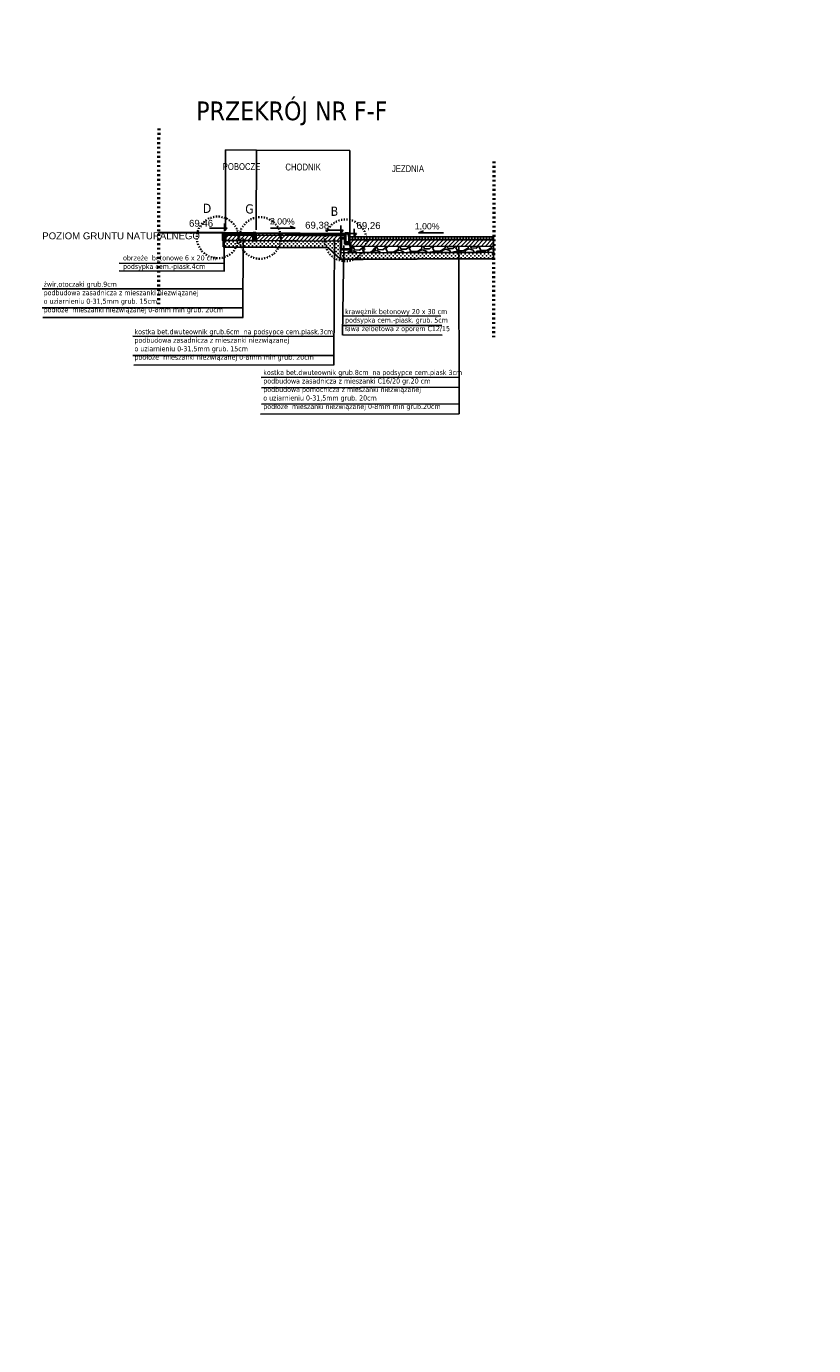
# Model space of a CAD drawing. Extents: x 8014 to 6635291, y -5609 to 5765892.
# Tile 149 of 158: x 6607326 to 6609898, y 5731647 to 5735956. Entities that reach past the tile are written whole.
import ezdxf
from ezdxf.enums import TextEntityAlignment as Align

# ---------------------------------------------------------------- set-up
doc = ezdxf.new("R2010")
doc.units = 0
doc.header["$PDSIZE"] = 0.75
doc.linetypes.add('ACAD_ISO03W100', pattern=[30, 12, -18])
doc.layers.get('0').update_dxf_attribs({"linetype": 'CONTINUOUS'})
doc.layers.get('Defpoints').update_dxf_attribs({"linetype": 'CONTINUOUS'})
doc.layers.add('1', color=7, linetype='CONTINUOUS')
doc.layers.add('a_zieleń', color=80, linetype='CONTINUOUS')
doc.layers.add('LSEC_____233', color=7, linetype='CONTINUOUS', lineweight=5)
doc.styles.add('Arial', font='arial.ttf')
doc.styles.add('Style-SWISSLT_1250', font='SWISSLT_1250.shx')
doc.dimstyles.new('KKK', dxfattribs={"dimscale": 0.5, "dimtxt": 0.4, "dimasz": 0.3, "dimexe": 0.1, "dimexo": 0.1, "dimgap": 0.1, "dimtad": 1, "dimtoh": 1, "dimtxsty": 'Standard', "dimblk": 'ARCHTICK', "dimcen": 2.5, "dimadec": 0, "dimazin": 0, "dimtfac": 1, "dimtix": 1, "dimtmove": 0, "dimatfit": 0, "dimldrblk": 'OBLIQUE', "dimfxl": 1, "dimarcsym": 0})

# ---------------------------------------------------------------- blocks, each defined once
blk = doc.blocks.new('_ArchTick')
at = {"color": 0, "linetype": 'ByBlock', "const_width": 0.15}
blk.add_lwpolyline([(-0.5, -0.5), (0.5, 0.5)], dxfattribs=at)
blk = doc.blocks.new('*D811')
at = {"color": 0, "lineweight": -2}
for p, q in [((6608076.3, 5735291.8), (6608077.2, 5735552.2)), ((6608383, 5735551.2), (6608077.2, 5735552.1)), ((6608382.1, 5735271.2), (6608383, 5735551.2))]:
    blk.add_line(p, q, dxfattribs=at)
at = {"layer": 'Defpoints', "color": 0, "linetype": 'ByBlock'}
for p in [(6608077.2, 5735552.1), (6608076.3, 5735291.8), (6608382.1, 5735271.2)]:
    blk.add_point(p, dxfattribs=at)
at = {"color": 0, "linetype": 'ByBlock', "lineweight": -2, "xscale": 0.15, "yscale": 0.15, "zscale": 0.15}
for p, rotation in [((6608077.2, 5735552.1), 179.8192895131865), ((6608383, 5735551.2), 359.8192895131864)]:
    blk.add_blockref('_ArchTick', p, dxfattribs=dict(at, rotation=rotation))
at = {"color": 0, "linetype": 'ByBlock', "lineweight": 9, "insert": (6608224.5, 5735551.8), "char_height": 0.2, "attachment_point": 5, "rotation": 359.8193}
blk.add_mtext('3,10', dxfattribs=at)
blk = doc.blocks.new('_Oblique')
at = {"color": 0, "linetype": 'ByBlock', "lineweight": -2}
blk.add_line((-0.5, -0.5), (0.5, 0.5), dxfattribs=at)
blk = doc.blocks.new('*D812')
at = {"color": 0, "lineweight": -2}
for p, q in [((6607976, 5735291.9), (6607976.8, 5735552.7)), ((6608077.2, 5735552.4), (6607976.8, 5735552.7)), ((6608076.3, 5735291.8), (6608077.2, 5735552.4))]:
    blk.add_line(p, q, dxfattribs=at)
at = {"layer": 'Defpoints', "color": 0, "linetype": 'ByBlock'}
for p in [(6607976.8, 5735552.7), (6607976, 5735291.9), (6608076.3, 5735291.8)]:
    blk.add_point(p, dxfattribs=at)
at = {"color": 0, "linetype": 'ByBlock', "lineweight": -2, "xscale": 0.15, "yscale": 0.15, "zscale": 0.15}
for p, rotation in [((6607976.8, 5735552.7), 179.819289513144), ((6608077.2, 5735552.4), 359.819289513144)]:
    blk.add_blockref('_ArchTick', p, dxfattribs=dict(at, rotation=rotation))
at = {"color": 0, "linetype": 'ByBlock', "lineweight": 9, "insert": (6608032.8, 5735552.7), "char_height": 0.2, "attachment_point": 5, "rotation": 359.8193}
blk.add_mtext('1,00', dxfattribs=at)
blk = doc.blocks.new('*U732')
at = {"layer": 'LSEC_____233', "color": 7, "linetype": 'Continuous', "lineweight": -3}
for p, q in [((0.238, -0.019), (0.142, 0.019)), ((-0.238, -0.019), (0.238, -0.019))]:
    blk.add_line(p, q, dxfattribs=at)
blk = doc.blocks.new('*U733')
at = {"layer": 'LSEC_____233', "color": 7, "linetype": 'Continuous', "lineweight": -3}
for p, q in [((0.238, -0.019), (0.142, 0.019)), ((-0.238, -0.019), (0.238, -0.019))]:
    blk.add_line(p, q, dxfattribs=at)

msp = doc.modelspace()

# ---------------------------------------------------------------- hatches: boundary and pattern name
at = {"lineweight": -3}
h = msp.add_hatch(dxfattribs=at)
h.set_pattern_fill('ANSI31', color=256, scale=3, angle=1)
h.set_pattern_definition([(46, (6622183.006, 5748480.933), (-6.8517116, 6.616621), [])])
h.paths.add_polyline_path([(6608352.721, 5735272.085), (6608073.768, 5735273.974), (6608074.385, 5735256.772), (6608352.772, 5735255.269)])
h.paths.add_polyline_path([(6608067.907, 5735274.226), (6607974.841, 5735274.191), (6607974.244, 5735257.385), (6608067.768, 5735256.872)])
h.paths.add_polyline_path([(6608852.78, 5735240.679), (6608852.389, 5735246.157), (6608852.435, 5735258.765), (6608381.174, 5735257.87), (6608382.185, 5735250.47), (6608385.365, 5735237.588), (6608852.102, 5735238.54)])
h = msp.add_hatch(dxfattribs=at)
h.set_pattern_fill('HONEY', color=256, angle=1)
h.set_pattern_definition([(1, (6622183.0055, 5748480.9332), (4.71378698, 2.83232895), [3.175, -6.35]), (121, (6622183.0055, 5748480.9332), (-4.8097623, 2.6660948), [3.175, -6.35]), (61, (6622183.0055, 5748480.9332), (-0.09597533, 5.49842374), [-6.35, 3.175])])
h.paths.add_polyline_path([(6608067.731, 5735281.796), (6607975.093, 5735281.958), (6607974.883, 5735274.291), (6608067.466, 5735274.47)])
h = msp.add_hatch(dxfattribs=at)
h.set_pattern_fill('ANSI31', color=256, scale=4, angle=45, style=0)
h.set_pattern_definition([(90, (6615388.258, 5741680.081), (-12.7, 0), [])])
h.paths.add_polyline_path([(6608367.612, 5735279.721), (6608073.91, 5735281.731), (6608073.961, 5735276.024), (6608367.609, 5735274.355)])
h = msp.add_hatch(dxfattribs=at)
h.set_pattern_fill('GRAVEL', color=256, scale=3, angle=47.97161, style=0)
h.set_pattern_definition([(275.9844, (6609498.2746, 5735237.742), (101.294838, -911.96116), [10.2516, -1014.9145]), (232.94135, (6609499.3435, 5735227.5463), (555.587293, 730.2441784), [17.5921, -1741.6215]), (180.48206, (6609488.742, 5735213.5074), (1132.784057, 4.849787), [12.4044, -1228.0417]), (315.2453, (6609482.9963, 5735178.6786), (-1081.0314795, 1076.918465), [16.0201, -1585.9931]), (340.80526, (6609494.3726, 5735167.3992), (-934.307396, 329.177839), [15.709, -1555.1942]), (45.2453, (6609509.2083, 5735162.2344), (-1076.918465, -1081.0314795), [16.0201, -1585.9931]), (85.66585, (6609520.4877, 5735173.6107), (-97.181823, -1245.9887854), [21.1858, -2097.3935]), (120.22694, (6609522.0888, 5735194.736), (-888.1413777, 1518.5642605), [20.0016, -1980.1577]), (169.40118, (6609512.0194, 5735212.018), (-1143.957175, 210.3865515), [16.0744, -1591.3664]), (223.20797, (6609496.219, 5735214.9747), (617.77622, 571.610201), [18.3514, -899.218]), (270.36905, (6609482.8434, 5735202.4104), (10.436346, -1240.402226), [23.7323, -2349.5032]), (186.7857, (6609534.068, 5735234.205), (-696.72482, -90.12172), [8.1001, -801.917]), (219.44084, (6609526.0245, 5735233.2477), (776.410194, 633.799125), [15.4105, -1525.6392]), (272.9716, (6609514.123, 5735223.46), (56.6024, -51.0158), [10.7763, -96.9868]), (251.1702, (6609503.76, 5735225.617), (141.8743, 385.04343), [5.8032, -574.5187]), (339.773, (6609501.887, 5735220.125), (-220.8229, 96.44505), [8.207, -402.1426]), (78.9354, (6609509.588, 5735217.287), (39.84269, 271.8387), [13.3296, -430.989]), (209.5367, (6609512.146, 5735230.37), (158.63397, 62.18892), [9.6386, -231.327]), (64.36115, (6609472.2977, 5735187.2954), (340.350958, 719.071057), [13.5026, -1336.7648]), (118.3178, (6609478.1403, 5735199.4686), (418.562786, -787.583312), [11.328, -1121.4665]), (341.1702, (6609500.825, 5735240.572), (-385.04343, 141.8743), [11.6064, -568.7155]), (31.58207, (6609511.8107, 5735236.826), (-679.965143, -412.976227), [13.5026, -1336.7648]), (27.41556, (6609507.391, 5735155.666), (-368.283754, -180.98021), [13.021, -638.032]), (342.74675, (6609518.95, 5735161.661), (-877.705032, 278.162034), [10.9102, -1080.1078]), (114.773, (6609557.938, 5735190.122), (-180.98021, 368.283754), [11.6064, -568.7155]), (65.32563, (6609553.0746, 5735200.6608), (-436.796009, -939.893955), [12.7735, -1264.5713]), (117.41556, (6609532.94, 5735162.387), (180.98021, -368.283754), [6.5105, -644.5426]), (149.2815, (6609554.877, 5735186.726), (-277.42526, 147.46086), [3.8854, -384.6598]), (213.9354, (6609551.537, 5735188.711), (209.64978, 118.79129), [15.709, -298.4716]), (233.98062, (6609538.5035, 5735179.9414), (453.555686, 617.039447), [14.558, -1441.241]), (351.6617, (6609514.682, 5735212.696), (-164.22053, 45.42925), [10.9897, -263.7533]), (41.12884, (6609525.5555, 5735211.102), (980.473414, 860.208582), [19.1867, -1899.4803]), (108.917, (6609540.0075, 5735223.722), (192.15333, -583.520092), [7.8452, -776.6818]), (137.9716, (6609537.464, 5735231.14), (-107.618, -5.5866), [4.572, -71.628]), (168.22805, (6609535.785, 5735180.34), (600.27977, -130.701178), [10.586, -1048.0182]), (95.9844, (6609525.4217, 5735182.4995), (-101.294838, 911.96116), [20.5033, -1004.6629]), (47.9716, (6609523.284, 5735202.89), (-5.5866, 107.618), [19.812, -56.388]), (13.27646, (6609536.548, 5735217.6077), (906.3746, 208.913008), [12.0483, -1192.7795]), (302.0262, (6609548.274, 5735220.375), (175.39365, -260.665584), [11.095, -543.6495]), (255.61759, (6609554.158, 5735210.9683), (-403.2766535, -1585.602971), [18.0644, -1788.374]), (223.39769, (6609549.671, 5735193.47), (-719.80783, -684.81493), [19.1109, -1891.9754])])
h.paths.add_polyline_path([(6607968.6, 5735261.035), (6607974.934, 5735260.982), (6607974.995, 5735256.73), (6607968.616, 5735256.682)])
h = msp.add_hatch(dxfattribs=at)
h.set_pattern_fill('CROSS', color=256)
h.set_pattern_definition([(0, (6618547.122, 5742574.085), (6.35, 6.35), [3.175, -9.525]), (90, (6618548.709, 5742572.497), (-6.35, 6.35), [3.175, -9.525])])
h.paths.add_polyline_path([(6608352.438, 5735217.763), (6608352.98, 5735228.851), (6608352.438, 5735254.41), (6607969.063, 5735257.304), (6607969.035, 5735236.624), (6608293.617, 5735234.571), (6608311.221, 5735234.46), (6608352.479, 5735195.964)])
h = msp.add_hatch(dxfattribs=at)
h.set_pattern_fill('GRAVEL', color=256, scale=3, angle=47.97161, style=0)
h.set_pattern_definition([(275.9844, (6609597.356, 5735237.9834), (101.294838, -911.96116), [10.2516, -1014.9145]), (232.94135, (6609598.4247, 5735227.7876), (555.587293, 730.2441784), [17.5921, -1741.6215]), (180.48206, (6609587.823, 5735213.7487), (1132.784057, 4.849787), [12.4044, -1228.0417]), (315.2453, (6609582.0776, 5735178.92), (-1081.0314795, 1076.918465), [16.0201, -1585.9931]), (340.80526, (6609593.454, 5735167.6405), (-934.307396, 329.177839), [15.709, -1555.1942]), (45.2453, (6609608.2896, 5735162.4757), (-1076.918465, -1081.0314795), [16.0201, -1585.9931]), (85.66585, (6609619.569, 5735173.852), (-97.181823, -1245.9887854), [21.1858, -2097.3935]), (120.22694, (6609621.17, 5735194.9773), (-888.1413777, 1518.5642605), [20.0016, -1980.1577]), (169.40118, (6609611.1007, 5735212.2594), (-1143.957175, 210.3865515), [16.0744, -1591.3664]), (223.20797, (6609595.3006, 5735215.216), (617.77622, 571.610201), [18.3514, -899.218]), (270.36905, (6609581.9247, 5735202.6517), (10.436346, -1240.402226), [23.7323, -2349.5032]), (186.7857, (6609633.149, 5735234.446), (-696.72482, -90.12172), [8.1001, -801.917]), (219.44084, (6609625.106, 5735233.489), (776.410194, 633.799125), [15.4105, -1525.6392]), (272.9716, (6609613.205, 5735223.7), (56.6024, -51.0158), [10.7763, -96.9868]), (251.1702, (6609602.841, 5735225.859), (141.8743, 385.04343), [5.8032, -574.5187]), (339.773, (6609600.968, 5735220.366), (-220.8229, 96.44505), [8.207, -402.1426]), (78.9354, (6609608.669, 5735217.529), (39.84269, 271.8387), [13.3296, -430.989]), (209.5367, (6609611.227, 5735230.61), (158.63397, 62.18892), [9.6386, -231.327]), (64.36115, (6609571.379, 5735187.5367), (340.350958, 719.071057), [13.5026, -1336.7648]), (118.3178, (6609577.2216, 5735199.71), (418.562786, -787.583312), [11.328, -1121.4665]), (341.1702, (6609599.907, 5735240.814), (-385.04343, 141.8743), [11.6064, -568.7155]), (31.58207, (6609610.892, 5735237.0674), (-679.965143, -412.976227), [13.5026, -1336.7648]), (27.41556, (6609606.4725, 5735155.907), (-368.283754, -180.98021), [13.021, -638.032]), (342.74675, (6609618.031, 5735161.9023), (-877.705032, 278.162034), [10.9102, -1080.1078]), (114.773, (6609657.019, 5735190.364), (-180.98021, 368.283754), [11.6064, -568.7155]), (65.32563, (6609652.156, 5735200.902), (-436.796009, -939.893955), [12.7735, -1264.5713]), (117.41556, (6609632.0215, 5735162.629), (180.98021, -368.283754), [6.5105, -644.5426]), (149.2815, (6609653.958, 5735186.968), (-277.42526, 147.46086), [3.8854, -384.6598]), (213.9354, (6609650.618, 5735188.952), (209.64978, 118.79129), [15.709, -298.4716]), (233.98062, (6609637.5847, 5735180.1827), (453.555686, 617.039447), [14.558, -1441.241]), (351.6617, (6609613.763, 5735212.937), (-164.22053, 45.42925), [10.9897, -263.7533]), (41.12884, (6609624.6368, 5735211.3434), (980.473414, 860.208582), [19.1867, -1899.4803]), (108.917, (6609639.089, 5735223.9636), (192.15333, -583.520092), [7.8452, -776.6818]), (137.9716, (6609636.545, 5735231.385), (-107.618, -5.5866), [4.572, -71.628]), (168.22805, (6609634.8663, 5735180.581), (600.27977, -130.701178), [10.586, -1048.0182]), (95.9844, (6609624.503, 5735182.741), (-101.294838, 911.96116), [20.5033, -1004.6629]), (47.9716, (6609622.365, 5735203.13), (-5.5866, 107.618), [19.812, -56.388]), (13.27646, (6609635.6294, 5735217.849), (906.3746, 208.913008), [12.0483, -1192.7795]), (302.0262, (6609647.356, 5735220.616), (175.39365, -260.665584), [11.095, -543.6495]), (255.61759, (6609653.2394, 5735211.2096), (-403.2766535, -1585.602971), [18.0644, -1788.374]), (223.39769, (6609648.7523, 5735193.7114), (-719.80783, -684.81493), [19.1109, -1891.9754])])
h.paths.add_polyline_path([(6608067.681, 5735261.276), (6608074.016, 5735261.224), (6608074.076, 5735256.971), (6608067.698, 5735256.923)])
h = msp.add_hatch(dxfattribs=at)
h.set_pattern_fill('ANSI31', color=256, scale=100, angle=1)
h.set_pattern_definition([(46, (6615512.84, 5741617.84), (-228.39, 220.554), [])])
h.paths.add_polyline_path([(6608852.526, 5735221.097), (6608852.102, 5735238.54), (6608385.365, 5735237.588), (6608385.606, 5735228.761), (6608352.943, 5735228.755), (6608352.841, 5735216.477), (6608852.967, 5735218.656)])
h = msp.add_hatch(dxfattribs=at)
h.set_pattern_fill('GRAVEL', color=256, scale=3, angle=1)
h.set_pattern_definition([(229.012787, (6622236.5313, 5748558.079), (-597.5382947, -696.3345363), [10.25164, -1014.9145]), (185.969741, (6622229.8073, 5748550.3405), (912.93085864, 92.14687915), [17.59214, -1741.62147]), (133.510447, (6622212.3106, 5748548.511), (776.5125511, -824.7736041), [12.40445, -1228.04168]), (268.27369, (6622182.9296, 5748528.945), (49.5909271, 1525.0977608), [16.02014, -1585.99312]), (293.833654, (6622182.447, 5748512.9323), (-396.9004523, 907.6113656), [15.709, -1555.19423]), (358.27369, (6622188.7947, 5748498.563), (-1525.0977608, 49.5909271), [16.02014, -1585.99312]), (38.69424, (6622204.8076, 5748498.0803), (-977.15039307, -779.1722976), [21.1858, -2097.39346]), (73.255328, (6622221.343, 5748511.325), (504.0615466, 1685.4537897), [20.00159, -1980.1577]), (122.429566, (6622227.1056, 5748530.4784), (-626.7955089, 979.8101398), [16.0744, -1591.36637]), (176.23636, (6622218.4855, 5748544.046), (839.4022114, -61.5597874), [18.3514, -899.2181]), (223.397438, (6622200.1737, 5748545.2506), (-899.63212535, -854.03081856), [23.73234, -2349.50318]), (139.814075, (6622258.3694, 5748529.5), (-541.2980008, 447.8212527), [8.10014, -801.91697]), (172.469234, (6622252.1813, 5748534.7266), (993.1088736, -135.08843475), [15.41046, -1525.63917]), (226, (6622236.904, 5748536.746), (1.32987, -76.1884), [10.77628, -96.9868]), (204.19859, (6622231.411, 5748545.796), (378.282225, 159.0261556), [5.80324, -574.51867]), (292.80141, (6622226.118, 5748543.417), (-80.178014, 227.23531), [8.20697, -402.1426]), (31.96376, (6622229.298, 5748535.851), (225.905436, 156.366409), [13.3296, -430.98894]), (162.56505, (6622240.607, 5748542.908), (153.706662, -73.528648), [9.6386, -231.32694]), (17.38954, (6622181.9283, 5748542.6458), (757.8943236, 241.8639168), [13.50264, -1336.7648]), (71.346176, (6622194.814, 5748546.6813), (-290.1249704, -843.3918316), [11.32797, -1121.46647]), (294.19859, (6622240.341, 5748558.146), (-159.0261556, 378.282225), [11.6064, -568.7155]), (344.61046, (6622245.0982, 5748547.559), (-765.8735638, 215.2664494), [13.50264, -1336.7648]), (340.443955, (6622182.753, 5748495.409), (-383.6017186, 145.727422), [13.02106, -638.03203]), (295.77514, (6622195.023, 5748491.0504), (-395.5705794, 831.422971), [10.91016, -1080.1078]), (67.80141, (6622242.432, 5748481.97), (145.727422, 383.6017186), [11.6064, -568.7155]), (18.354025, (6622246.8176, 5748492.7166), (-985.1296333, -322.0419314), [12.77348, -1264.57128]), (70.443955, (6622205.1, 5748481.319), (-145.727422, -383.6017186), [6.51053, -644.54256]), (102.30993, (6622237.861, 5748481.89), (-81.507888, 303.423704), [3.88544, -384.65985]), (166.96376, (6622237.033, 5748485.687), (229.895056, -72.198774), [15.709, -298.47164]), (187.009006, (6622221.7286, 5748489.2302), (760.5540703, 89.4871281), [14.558, -1441.24095]), (304.69007, (6622229.418, 5748528.994), (-78.84814, 151.046915), [10.98972, -263.7533]), (354.157227, (6622235.6725, 5748519.9583), (1297.86245105, -129.76894138), [19.1867, -1899.48027]), (61.945396, (6622254.7595, 5748518.005), (-295.444464, -538.638254), [7.84525, -776.68177]), (91, (6622258.45, 5748524.93), (-77.51827, 74.85852), [4.572, -71.628]), (121.256437, (6622220.165, 5748491.4893), (314.062691, -527.9992671), [10.586, -1048.01822]), (49.012788, (6622214.672, 5748500.539), (597.5382947, 696.3345363), [20.5033, -1004.66287]), (1, (6622228.12, 5748516.016), (74.85852, 77.51827), [19.812, -56.388]), (326.304846, (6622247.929, 5748516.3616), (771.1930576, -520.0200265), [12.0483, -1192.7795]), (255.054604, (6622257.953, 5748509.678), (-70.868901, -306.083451), [11.09487, -543.6495]), (208.645975, (6622255.092, 5748498.958), (-1434.2807594, -787.15153765), [18.06435, -1788.37393]), (176.426079, (6622239.2387, 5748490.298), (-991.7790002, 58.90004055), [19.11088, -1891.9754])])
h.paths.add_polyline_path([(6608852.526, 5735221.097), (6608852.102, 5735238.54), (6608385.365, 5735237.588), (6608385.606, 5735228.761), (6608352.943, 5735228.755), (6608352.841, 5735216.477), (6608852.967, 5735218.656)])
h = msp.add_hatch(dxfattribs=at)
h.set_pattern_fill('ANSI31', color=256, scale=3, angle=45)
h.set_pattern_definition([(90, (6622183.006, 5748480.933), (-9.525, 0), [])])
h.paths.add_polyline_path([(6608381.74, 5735268.796), (6608852.544, 5735270.148), (6608852.399, 5735261.234), (6608381.485, 5735260.427)])
h = msp.add_hatch(dxfattribs=at)
h.set_pattern_fill('CROSS', color=256)
h.set_pattern_definition([(0, (6618644.6706, 5742534.776), (6.35, 6.35), [3.175, -9.525]), (90, (6618646.258, 5742533.188), (-6.35, 6.35), [3.175, -9.525])])
h.paths.add_polyline_path([(6608852.226, 5735197.766), (6608852.967, 5735218.656), (6608812.747, 5735218.075), (6608352.506, 5735216.644), (6608352.479, 5735195.964), (6608391.166, 5735195.262), (6608426.374, 5735195.039), (6608779.463, 5735197.615)])
at = {"layer": 'a_zieleń', "transparency": 33554687}
h = msp.add_hatch(dxfattribs=at)
h.set_pattern_fill('ANSI31', color=256, scale=2, angle=0.541558)
h.set_pattern_definition([(45.54155787, (6600987.53512, 5732094.77134), (-0.1784396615, 0.175097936), [])])
edge = h.paths.add_edge_path()
edge.add_line((6601184.523, 5731785.715), (6601184.767, 5731785.473))
edge.add_line((6601184.767, 5731785.473), (6601208.79, 5731802.27))
edge.add_line((6601208.79, 5731802.27), (6601211.05, 5731814.48))
edge.add_line((6601211.05, 5731814.48), (6601142.151, 5731813.823))
edge.add_arc((6601143.698, 5731819.102), 5.501, 253.660343, 270.547511)
edge.add_line((6601143.751, 5731813.601), (6601191.034, 5731814.053))
edge.add_arc((6601191.122, 5731812.113), 1.942, 359.837408, 92.593968, ccw=False)
edge.add_line((6601193.063, 5731812.108), (6601193.074, 5731811.004))
edge.add_line((6601193.074, 5731811.004), (6601197.383, 5731811.045))
edge.add_line((6601197.383, 5731811.045), (6601197.425, 5731806.621))
edge.add_line((6601197.425, 5731806.621), (6601199.732, 5731806.642))
edge.add_line((6601199.732, 5731806.642), (6601199.803, 5731799.171))
edge.add_line((6601199.803, 5731799.171), (6601197.516, 5731797.165))
edge.add_line((6601197.516, 5731797.165), (6601194.216, 5731797.133))
edge.add_line((6601194.216, 5731797.133), (6601194.251, 5731793.47))
edge.add_arc((6601191.538, 5731793.658), 2.72, 281.089447, 356.035789, ccw=False)
edge.add_line((6601192.061, 5731790.989), (6601185.152, 5731786.156))
edge.add_arc((71774552.687, -87417922.681), 113685689.918, 124.97904394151, 124.97904432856)
h.paths.add_polyline_path([(6601204.906, 5731809.178), (6601202.577, 5731808.579), (6601203.741, 5731808.879)], flags=16)

# ---------------------------------------------------------------- linework, layer by layer
at = {"linetype": 'ACAD_ISO03W100', "lineweight": 50, "ltscale": 0.5}
for p, q in [((6607758.005, 5735623.162), (6607757.678, 5735048.995)), ((6608852.716, 5735515.388), (6608852.388, 5734941.221))]:
    msp.add_line(p, q, dxfattribs=at)
at = {"lineweight": 30}
for p, q in [((6607968.507, 5735281.832), (6607757.166, 5735281.561)), ((6607973.572, 5735281.938), (6608369.157, 5735279.914)), ((6607969.321, 5735236.643), (6608311.614, 5735234.069)), ((6608311.221, 5735234.46), (6608352.479, 5735195.964)), ((6608381.658, 5735268.796), (6608852.119, 5735269.746)), ((6608352.479, 5735195.964), (6608852.226, 5735197.766)), ((6608352.841, 5735216.477), (6608352.943, 5735228.755))]:
    msp.add_line(p, q, dxfattribs=at)
at = {"lineweight": -3}
for p, q in [((6607982.017, 5735297.301), (6607923.569, 5735297.301)), ((6607973.464, 5735312.256), (6607973.464, 5735287.33)), ((6607973.464, 5735287.33), (6607982.017, 5735297.301)), ((6608361.29, 5735291.053), (6608302.842, 5735291.053)), ((6608404.796, 5735279.929), (6608346.348, 5735279.929)), ((6608352.736, 5735306.009), (6608352.736, 5735281.083)), ((6608352.736, 5735281.083), (6608361.29, 5735291.053)), ((6608352.757, 5735274.606), (6608352.757, 5735211.487)), ((6608367.741, 5735281.928), (6608367.741, 5735243.773)), ((6608381.704, 5735281.405), (6608381.704, 5735243.249)), ((6608396.243, 5735294.885), (6608396.243, 5735269.959)), ((6608396.243, 5735269.959), (6608404.796, 5735279.929))]:
    msp.add_line(p, q, dxfattribs=at)
for p, q in [((6607972.011, 5735268.779), (6607972.407, 5735157.018)), ((6608034.099, 5735264.061), (6608033.001, 5735005.629)), ((6608332.687, 5735264.609), (6608329.859, 5734850.437)), ((6608362.505, 5735240.713), (6608358.691, 5734947.604)), ((6608738.404, 5735239.634), (6608739.544, 5734690.918)), ((6607973.206, 5735181.693), (6607629.326, 5735182.948)), ((6607972.865, 5735156.39), (6607629.326, 5735157.645)), ((6608033.418, 5735098.963), (6607376.993, 5735099.468)), ((6608033.418, 5735036.582), (6607376.993, 5735036.588)), ((6608034.49, 5735005.629), (6607379.64, 5735005.388)), ((6608679.452, 5735009.558), (6608357.065, 5735011.046)), ((6608682.943, 5734978.938), (6608358.612, 5734978.865)), ((6608330.275, 5734943.771), (6607673.851, 5734944.275)), ((6608683.817, 5734947.543), (6608359.385, 5734948.34)), ((6608330.275, 5734881.39), (6607673.851, 5734881.396)), ((6608331.348, 5734850.437), (6607676.498, 5734850.196)), ((6608739.32, 5734810.438), (6608092.732, 5734810.024)), ((6608739.704, 5734778.202), (6608093.709, 5734775.68)), ((6608738.935, 5734723.489), (6608093.709, 5734722.365)), ((6608739.544, 5734690.351), (6608090.606, 5734689.533))]:
    msp.add_line(p, q)
at = {"lineweight": 40}
for points in [[(6607968.717, 5735281.579), (6607968.717, 5735281.579), (6607974.941, 5735281.425), (6607974.934, 5735260.904), (6607968.582, 5735260.957)], [(6608067.798, 5735281.82), (6608067.798, 5735281.82), (6608074.022, 5735281.667), (6608074.016, 5735261.146), (6608067.664, 5735261.198)], [(6608381.74, 5735269.062), (6608378.092, 5735280.09), (6608367.625, 5735280.189), (6608367.717, 5735250.267), (6608381.615, 5735250.317)], [(6607968.6, 5735261.035), (6607974.934, 5735260.982), (6607974.995, 5735256.73), (6607968.616, 5735256.682)], [(6608067.681, 5735261.276), (6608074.016, 5735261.224), (6608074.076, 5735256.971), (6608067.698, 5735256.923)], [(6608381.615, 5735250.317), (6608381.615, 5735250.317), (6608367.662, 5735250.267), (6608367.761, 5735246.223), (6608385.275, 5735246.244)]]:
    msp.add_lwpolyline(points, close=True, dxfattribs=at)
at = {"lineweight": -3}
for points in [[(6608067.907, 5735274.226), (6607974.841, 5735274.191), (6607974.244, 5735257.385), (6608067.768, 5735256.872)], [(6608067.731, 5735281.796), (6607975.093, 5735281.958), (6607974.883, 5735274.291), (6608067.466, 5735274.47)], [(6608352.721, 5735272.085), (6608073.768, 5735273.974), (6608074.385, 5735256.772), (6608352.772, 5735255.269)], [(6608367.612, 5735279.721), (6608073.91, 5735281.731), (6608073.961, 5735276.024), (6608367.609, 5735274.355)], [(6608352.438, 5735217.763), (6608352.98, 5735228.851), (6608352.438, 5735254.41), (6607969.063, 5735257.304), (6607969.035, 5735236.624), (6608293.617, 5735234.571), (6608311.221, 5735234.46), (6608352.479, 5735195.964)], [(6608367.423, 5735272.047), (6608352.721, 5735272.085), (6608352.815, 5735263.715), (6608367.553, 5735263.861)], [(6608852.526, 5735221.097), (6608852.526, 5735221.097), (6608852.102, 5735238.54), (6608385.365, 5735237.588), (6608385.606, 5735228.761), (6608352.943, 5735228.755), (6608352.841, 5735216.477), (6608852.967, 5735218.656)], [(6608852.78, 5735240.679), (6608852.389, 5735246.157), (6608852.435, 5735258.765), (6608381.174, 5735257.87), (6608382.185, 5735250.47), (6608382.185, 5735250.47), (6608385.365, 5735237.588), (6608852.102, 5735238.54)], [(6608381.74, 5735268.796), (6608852.544, 5735270.148), (6608852.399, 5735261.234), (6608381.485, 5735260.427)], [(6608852.226, 5735197.766), (6608852.967, 5735218.656), (6608812.747, 5735218.075), (6608352.506, 5735216.644), (6608352.479, 5735195.964), (6608391.166, 5735195.262), (6608426.374, 5735195.039), (6608779.463, 5735197.615)]]:
    msp.add_lwpolyline(points, close=True, dxfattribs=at)
at = {"linetype": 'ACAD_ISO03W100', "lineweight": 35, "ltscale": 0.3}
for centre in [(6607950.816, 5735267.048), (6608089.391, 5735265.176), (6608368.623, 5735257.511)]:
    msp.add_circle(centre, 68.065, dxfattribs=at)
at = {"layer": '1', "lineweight": 40}
msp.add_lwpolyline([(6608352.943, 5735228.701), (6608385.525, 5735228.744), (6608385.525, 5735228.744), (6608385.275, 5735246.244), (6608385.275, 5735246.244), (6608367.761, 5735246.223), (6608367.69, 5735263.618), (6608352.786, 5735263.65)], close=True, dxfattribs=at)

# ---------------------------------------------------------------- block references
at = {"linetype": 'Continuous', "yscale": 170.1137302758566, "zscale": 170.1137302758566}
for name, p, xscale, rotation in [('*U732', (6608163.78, 5735300.727), 170.1137302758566, 359.9882846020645), ('*U733', (6608647.844, 5735284.908), -170.1137302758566, 0.01171539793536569)]:
    msp.add_blockref(name, p, dxfattribs=dict(at, xscale=xscale, rotation=rotation))

# ---------------------------------------------------------------- texts
at = {"lineweight": -3, "insert": (6607880.817, 5735711.119), "char_height": 61.3, "width": 2220.65731, "attachment_point": 1, "line_spacing_factor": 0.685155}
msp.add_mtext('{\\fTahoma|b0|i0|c238|p34;PRZEKRÓJ NR F-F}', dxfattribs=at)
at = {"lineweight": -3, "char_height": 30, "width": 2220.65731, "attachment_point": 1, "rotation": 359.788858}
for s, insert in [('{\\fTahoma|b0|i0|c238|p34;D}', (6607902.473, 5735377.123)), ('{\\fTahoma|b0|i0|c238|p34;G}', (6608041.048, 5735375.251)), ('{\\fTahoma|b0|i0|c238|p34;B}', (6608320.281, 5735367.586))]:
    msp.add_mtext(s, dxfattribs=dict(at, insert=insert))
at = {"char_height": 20, "attachment_point": 1}
for s, insert, width in [('{\\fTahoma|b0|i0|c238|p34;\\H0.8333x;obrzeże  betonowe 6 x 20 cm\\Ppodsypka cem.-piask.4cm}', (6607641.633, 5735208.573), 1668.88056), ('{\\fTahoma|b0|i0|c238|p34;\\H0.8333x;żwir,otoczaki grub.9cm \\Ppodbudowa zasadnicza z mieszanki niezwiązanej \\Po uziarnieniu 0-31,5mm grub. 15cm\\Ppodłoże  mieszanki niezwiązanej 0-8mm min grub. 20cm}', (6607382.118, 5735122.535), 2001.693), ('{\\fTahoma|b0|i0|c238|p34;\\H0.8333x;krawężnik betonowy 20 x 30 cm\\Ppodsypka cem.-piask. grub. 5cm\\Pława żelbetowa z oporem C12/15}', (6608367.057, 5735033.162), 875.545), ('{\\fTahoma|b0|i0|c238|p34;\\H0.8333x;kostka bet.dwuteownik grub.6cm  na podsypce cem.piask.3cm\\Ppodbudowa zasadnicza z mieszanki niezwiązanej \\Po uziarnieniu 0-31,5mm grub. 15cm\\Ppodłoże  mieszanki niezwiązanej 0-8mm min grub. 20cm}', (6607678.976, 5734967.343), 2001.693), ('{\\fTahoma|b0|i0|c238|p34;\\H0.8333x;kostka bet.dwuteownik grub.8cm  na podsypce cem.piask 3cm\\Ppodbudowa zasadnicza z mieszanki C16/20 gr.20 cm\\Ppodbudowa pomocnicza z mieszanki niezwiązanej \\Po uziarnieniu 0-31,5mm grub. 20cm\\Ppodłoże  mieszanki niezwiązanej 0-8mm min grub.20cm}', (6608099.809, 5734834.336), 2001.693)]:
    msp.add_mtext(s, dxfattribs=dict(at, insert=insert, width=width))
at = {"layer": 'LSEC_____233', "color": 7, "linetype": 'Continuous', "lineweight": -3, "style": 'Arial', "width": 0.8}
for s, p in [('POBOCZE', (6607967.395, 5735498.587)), ('CHODNIK', (6608172.003, 5735497.014)), ('JEZDNIA', (6608520.183, 5735491.719))]:
    msp.add_text(s, height=22.5, dxfattribs=at).set_placement(p, align=Align.MIDDLE_LEFT)
at = {"layer": 'LSEC_____233', "color": 7, "linetype": 'Continuous', "lineweight": -3, "style": 'Style-SWISSLT_1250'}
for s, p in [('69,46', (6607857.19, 5735313.256)), ('69,38', (6608236.462, 5735307.009)), ('69,26', (6608404.462, 5735305.941)), ('POZIOM GRUNTU NATURALNEGO', (6607377.662, 5735272.215))]:
    msp.add_text(s, height=22.5, dxfattribs=at).set_placement(p, align=Align.MIDDLE_LEFT)
for s, p in [('2,00%%%', (6608121.628, 5735320.037)), ('1,00%%%', (6608594.876, 5735304.218))]:
    msp.add_text(s, height=20.4136, rotation=359.157539, dxfattribs=at).set_placement(p, align=Align.MIDDLE_LEFT)

# ---------------------------------------------------------------- dimensions: what is measured, and where the dimension line sits
at = {"lineweight": 9}
for base, p1, p2, text, picture, middle in [((6607976.773, 5735552.677), (6608076.344, 5735291.785), (6607975.95, 5735291.866), '1,00', '*D812', (6608032.752, 5735552.5)), ((6608077.165, 5735552.148), (6608382.074, 5735271.191), (6608076.344, 5735291.785), '3,10', '*D811', (6608224.52, 5735551.683))]:
    dim = msp.add_linear_dim(base=base, p1=p1, p2=p2, angle=359.81929, text=text, dimstyle='KKK', dxfattribs=at)
    dim.commit()
    dim.dimension.update_dxf_attribs({"geometry": picture, "text_midpoint": middle, "dimtype": 160})

doc.saveas('drawing.dxf')
